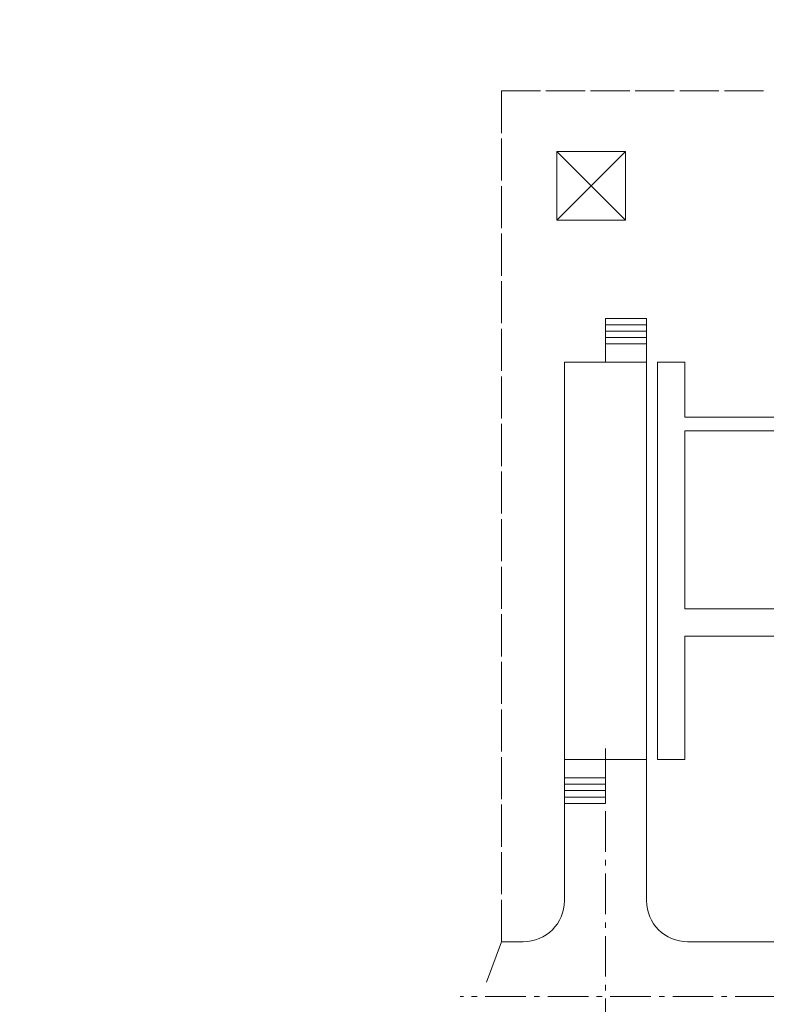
# Model space of a CAD drawing. Header units: millimetres. Extents: x 0 to 594, y 0 to 420.
# Tile 2 of 6: x 0 to 136, y 240 to 420. Entities that reach past the tile are written whole.
import ezdxf

# ---------------------------------------------------------------- set-up
doc = ezdxf.new("R2010")
doc.units = ezdxf.units.MM
for name, pattern in [('K5LT32771', [0]), ('K5LT_AXLED', [11.40125, 7.40125, -1.5, 1, -1.5]), ('K5LT_THIN', [0])]:
    doc.linetypes.add(name, pattern=pattern)
doc.layers.add('кабельные конструкции', color=7, linetype='Continuous')

# ---------------------------------------------------------------- blocks, each defined once
blk = doc.blocks.new('U17')
at = {"color": 7, "linetype": 'K5LT32771', "lineweight": 9}
for p, q in [((87.91, 407), (95.05, 407)), ((96.05, 407), (103.2, 407)), ((104.2, 407), (111.34, 407)), ((112.34, 407), (119.48, 407)), ((120.48, 407), (127.63, 407)), ((128.63, 407), (135.77, 407))]:
    blk.add_line(p, q, dxfattribs=at)
blk = doc.blocks.new('U18')
at = {"color": 7, "linetype": 'K5LT32771', "lineweight": 9}
for p, q in [((87.91, 407), (87.91, 399.32)), ((87.91, 398.32), (87.91, 390.64)), ((87.91, 389.64), (87.91, 381.96)), ((87.91, 380.96), (87.91, 373.28)), ((87.91, 372.28), (87.91, 364.6)), ((87.91, 363.6), (87.91, 355.92)), ((87.91, 354.92), (87.91, 347.24)), ((87.91, 346.24), (87.91, 338.56)), ((87.91, 337.56), (87.91, 329.88)), ((87.91, 328.88), (87.91, 321.2)), ((87.91, 320.2), (87.91, 312.52)), ((87.91, 311.52), (87.91, 303.83)), ((87.91, 302.83), (87.91, 295.15)), ((87.91, 294.15), (87.91, 286.47)), ((87.91, 285.47), (87.91, 277.79)), ((87.91, 276.79), (87.91, 269.11)), ((87.91, 268.11), (87.91, 260.43)), ((87.91, 259.43), (87.91, 251.75))]:
    blk.add_line(p, q, dxfattribs=at)
blk = doc.blocks.new('U47')
at = {"color": 4, "linetype": 'K5LT_THIN', "lineweight": 9, "true_color": 0x00ffff}
for p, q in [((98.04, 395.94), (98.04, 383.44)), ((110.54, 395.94), (98.04, 395.94)), ((110.54, 395.94), (98.04, 383.44)), ((98.04, 395.94), (110.54, 383.44)), ((110.54, 383.44), (110.54, 395.94)), ((98.04, 383.44), (110.54, 383.44))]:
    blk.add_line(p, q, dxfattribs=at)
blk = doc.blocks.new('U56')
at = {"color": 4, "linetype": 'K5LT_THIN', "lineweight": 9, "true_color": 0x00ffff}
for p, q in [((114.41, 365.5), (106.91, 365.5)), ((106.91, 365.5), (106.91, 357.5)), ((114.41, 357.5), (114.41, 365.5)), ((114.41, 364.33), (106.91, 364.33)), ((114.41, 363.16), (106.91, 363.16)), ((114.41, 362), (106.91, 362)), ((114.41, 360.83), (106.91, 360.83)), ((99.41, 357.5), (99.41, 285)), ((114.41, 357.5), (99.41, 357.5)), ((106.91, 357.5), (114.41, 357.5)), ((114.41, 285), (114.41, 357.5)), ((99.41, 285), (114.41, 285)), ((99.41, 277), (99.41, 285)), ((99.41, 285), (106.91, 285)), ((106.91, 285), (106.91, 277)), ((106.91, 281.67), (99.41, 281.67)), ((106.91, 280.51), (99.41, 280.51)), ((106.91, 279.34), (99.41, 279.34)), ((106.91, 278.17), (99.41, 278.17)), ((106.91, 277), (99.41, 277))]:
    blk.add_line(p, q, dxfattribs=at)
blk = doc.blocks.new('U81')
at = {"layer": 'кабельные конструкции', "color": 4, "linetype": 'K5LT_THIN', "lineweight": 9, "true_color": 0x00ffff}
for p, q in [((121.41, 357.5), (116.41, 357.5)), ((116.41, 357.5), (116.41, 285)), ((121.41, 347.5), (121.41, 357.5)), ((236.41, 347.5), (121.41, 347.5)), ((236.41, 345), (236.41, 347.5)), ((121.41, 345), (191.5, 345)), ((121.41, 312.5), (121.41, 345)), ((191.5, 345), (191.5, 312.5)), ((196.5, 312.5), (196.5, 345)), ((196.5, 345), (236.41, 345)), ((251.77, 320), (249.27, 320)), ((249.27, 320), (249.27, 312.5)), ((251.77, 310), (251.77, 320)), ((121.41, 312.5), (191.5, 312.5)), ((249.27, 312.5), (196.5, 312.5)), ((251.77, 310), (251.77, 312.5)), ((196.5, 310), (251.77, 310)), ((196.5, 278.85), (196.5, 310)), ((249.27, 310), (251.77, 310)), ((121.41, 285), (121.41, 307.5)), ((191.5, 307.5), (121.41, 307.5)), ((191.5, 307.5), (191.5, 278.85)), ((116.41, 285), (121.41, 285)), ((191.5, 278.85), (150.78, 278.85)), ((150.78, 278.85), (150.78, 276.35)), ((238.28, 278.85), (196.5, 278.85)), ((238.28, 276.35), (238.28, 278.85)), ((150.78, 276.35), (191.5, 276.35)), ((191.5, 276.35), (191.5, 213.25)), ((196.5, 276.35), (238.28, 276.35)), ((196.5, 200.75), (196.5, 276.35)), ((191.5, 213.25), (191.5, 200.75)), ((130.46, 195.75), (130.46, 200.75)), ((130.46, 200.75), (191.5, 200.75)), ((196.5, 200.75), (270.46, 200.75)), ((270.46, 200.75), (270.46, 195.75)), ((130.46, 195.75), (130.46, 182.25)), ((135.46, 195.75), (130.46, 195.75)), ((270.46, 195.75), (130.46, 195.75)), ((135.46, 182.25), (135.46, 195.75)), ((265.46, 182.25), (265.46, 195.75)), ((265.46, 195.75), (270.46, 195.75)), ((270.46, 195.75), (270.46, 182.25)), ((130.46, 182.25), (135.46, 182.25)), ((270.46, 182.25), (265.46, 182.25))]:
    blk.add_line(p, q, dxfattribs=at)

msp = doc.modelspace()

# ---------------------------------------------------------------- linework, layer by layer
at = {"color": 2, "linetype": 'K5LT_AXLED', "lineweight": 9, "true_color": 0xffff00}
for p, q in [((106.911897, 287.001192), (106.911897, 149.440151)), ((320.411897, 241.751192), (80.411897, 241.751192))]:
    msp.add_line(p, q, dxfattribs=at)
at = {"color": 4, "linetype": 'K5LT_THIN', "lineweight": 9, "true_color": 0x00ffff}
for p, q in [((114.411897, 285.001192), (114.411897, 259.251192)), ((99.411897, 277.001192), (99.411897, 259.251192)), ((87.911897, 251.751192), (85.227039, 244.374605)), ((91.911897, 251.751192), (87.911897, 251.751192)), ((139.427167, 251.751192), (121.911897, 251.751192))]:
    msp.add_line(p, q, dxfattribs=at)
for centre, start, end in [((91.911897, 259.251192), 270, 0), ((121.911897, 259.251192), 180, 270)]:
    msp.add_arc(centre, 7.5, start, end, dxfattribs=at)

# ---------------------------------------------------------------- block references
for name in ['U18', 'U17', 'U47', 'U56']:
    msp.add_blockref(name, (0, 0))
at = {"layer": 'кабельные конструкции'}
msp.add_blockref('U81', (0, 0), dxfattribs=at)

doc.saveas('drawing.dxf')
